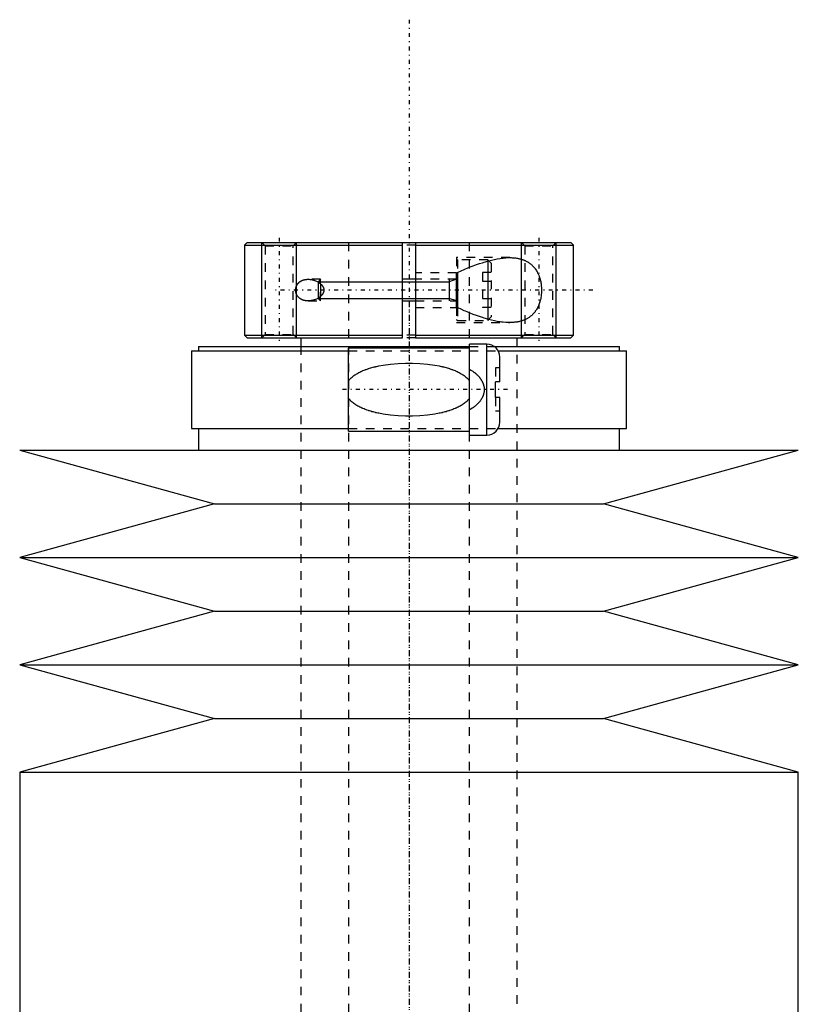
# Model space of a CAD drawing. Extents: x -120 to 120, y -1 to 896.
# Tile 9 of 9: x -45 to 45, y 782 to 896. Entities that reach past the tile are written whole.
import ezdxf

# ---------------------------------------------------------------- set-up
doc = ezdxf.new("R2010")
doc.units = 0
doc.linetypes.add('CENTER', pattern=[1.5, 0.45, -0.5, 0.05, -0.5])
doc.linetypes.add('DASHED', pattern=[2, 1, -1])
for name, color, linetype in [('AM_0', 7, 'CONTINUOUS'), ('AM_10', 7, 'CONTINUOUS'), ('AM_3', 7, 'DASHED'), ('AM_7', 7, 'CENTER')]:
    doc.layers.add(name, color=color, linetype=linetype)

msp = doc.modelspace()

# ---------------------------------------------------------------- linework, layer by layer
at = {"layer": 'AM_0', "color": 7, "linetype": 'CONTINUOUS'}
for p, q in [((-18.7, 870.5), (-19, 870.2)), ((-18.7, 870.5), (18.7, 870.5)), ((-0.75, 859.5), (-0.75, 870.5)), ((0.75, 870.5), (0.75, 859.5)), ((19, 870.2), (18.7, 870.5)), ((-19, 870.2), (-19, 859.8)), ((-19, 870.2), (-0.75, 870.2)), ((0.75, 870.2), (19, 870.2)), ((19, 859.8), (19, 870.2)), ((9.1, 868.35), (9.1, 861.65)), ((-10.5, 865.93), (-10.5, 864.07)), ((0.75, 866.25), (-0.75, 866.25)), ((5.5, 863.02), (5.5, 866.98)), ((5.6, 867.03), (5.6, 862.97)), ((-10.22, 865.73), (-10.22, 864.27)), ((-0.75, 863.75), (0.75, 863.75)), ((-19, 859.8), (-18.7, 859.5)), ((-19, 859.8), (-0.75, 859.8)), ((-18.7, 859.5), (-0.75, 859.5)), ((-13, 859.5), (-13.01, 859.51)), ((-12.5, 859.5), (-12.5, 858.5)), ((0.75, 859.8), (19, 859.8)), ((0.75, 859.5), (18.7, 859.5)), ((12.5, 858.5), (12.5, 859.5)), ((13.01, 859.51), (13, 859.5)), ((18.7, 859.5), (19, 859.8)), ((-25.15, 858), (-25.15, 849)), ((-25.15, 858), (-7, 858)), ((-24.35, 858.5), (-24.35, 858)), ((-24.35, 858.5), (7, 858.5)), ((7, 858.3), (-7, 858.3)), ((-7, 848.7), (-7, 858.3)), ((9, 858.75), (7, 858.75)), ((7, 848.25), (7, 858.75)), ((9, 848.25), (9, 858.75)), ((9.83, 858.5), (24.35, 858.5)), ((10.3, 858), (25.15, 858)), ((24.35, 858), (24.35, 858.5)), ((25.15, 849), (25.15, 858)), ((10.5, 854.4), (10.5, 857.25)), ((10.5, 854.4), (10, 854.4)), ((10, 852.6), (10, 854.4)), ((10.5, 852.6), (10, 852.6)), ((10.5, 849.75), (10.5, 852.6)), ((-25.15, 849), (-7, 849)), ((-24.35, 849), (-24.35, 846.5)), ((10.3, 849), (25.15, 849)), ((24.35, 846.5), (24.35, 849)), ((-7, 848.7), (7, 848.7)), ((7, 848.25), (9, 848.25)), ((-45, 846.5), (-22.5, 840.3)), ((-45, 846.5), (45, 846.5)), ((22.5, 840.3), (45, 846.5)), ((-22.5, 840.3), (-45, 834.1)), ((-22.5, 840.3), (22.5, 840.3)), ((45, 834.1), (22.5, 840.3)), ((-45, 834.1), (-22.5, 827.9)), ((-45, 834.1), (45, 834.1)), ((22.5, 827.9), (45, 834.1)), ((-22.5, 827.9), (-45, 821.7)), ((-22.5, 827.9), (22.5, 827.9)), ((45, 821.7), (22.5, 827.9)), ((-45, 821.7), (-22.5, 815.5)), ((-45, 821.7), (45, 821.7)), ((22.5, 815.5), (45, 821.7)), ((-22.5, 815.5), (-45, 809.3)), ((-22.5, 815.5), (22.5, 815.5)), ((45, 809.3), (22.5, 815.5)), ((-45, 809.3), (-45, 759.25)), ((-45, 809.3), (45, 809.3)), ((45, 759.25), (45, 809.3))]:
    msp.add_line(p, q, dxfattribs=at)
for points in [[(5.5, 866.98, 0), (5.67, 867.06, 0), (6.02, 867.22, 0), (6.37, 867.38, 0), (6.55, 867.45, 0), (6.72, 867.53, 0), (7.08, 867.67, 0), (7.43, 867.81, 0), (7.79, 867.94, 0), (8.14, 868.06, 0), (8.49, 868.17, 0), (8.67, 868.23, 0), (8.84, 868.28, 0), (9.19, 868.38, 0), (9.54, 868.47, 0), (9.88, 868.54, 0), (10.21, 868.61, 0), (10.55, 868.66, 0), (10.71, 868.69, 0), (10.87, 868.7, 0), (11.19, 868.73, 0), (11.51, 868.75, 0), (11.66, 868.75, 0)], [(11.66, 868.75, 0), (11.71, 868.75, 0), (11.81, 868.75, 0), (11.92, 868.74, 0), (11.97, 868.74, 0), (12.02, 868.74, 0), (12.12, 868.73, 0), (12.21, 868.72, 0), (12.31, 868.71, 0), (12.41, 868.7, 0), (12.5, 868.69, 0), (12.55, 868.68, 0), (12.6, 868.67, 0), (12.7, 868.65, 0), (12.79, 868.63, 0), (12.89, 868.6, 0), (12.98, 868.58, 0), (13.08, 868.55, 0), (13.13, 868.53, 0), (13.17, 868.51, 0), (13.27, 868.48, 0), (13.36, 868.44, 0), (13.41, 868.42, 0), (13.45, 868.4, 0), (13.54, 868.35, 0), (13.63, 868.31, 0), (13.68, 868.28, 0), (13.72, 868.26, 0), (13.81, 868.2, 0), (13.89, 868.15, 0), (13.98, 868.09, 0), (14.06, 868.02, 0), (14.14, 867.96, 0), (14.18, 867.92, 0), (14.22, 867.89, 0), (14.29, 867.81, 0), (14.36, 867.74, 0), (14.43, 867.66, 0), (14.5, 867.58, 0), (14.57, 867.5, 0), (14.6, 867.45, 0), (14.63, 867.41, 0), (14.69, 867.32, 0), (14.74, 867.23, 0), (14.8, 867.13, 0), (14.85, 867.03, 0), (14.9, 866.93, 0), (14.93, 866.88, 0), (14.95, 866.82, 0), (15, 866.71, 0), (15.04, 866.59, 0), (15.08, 866.48, 0), (15.12, 866.36, 0), (15.16, 866.23, 0), (15.17, 866.17, 0), (15.19, 866.11, 0), (15.22, 865.98, 0), (15.24, 865.85, 0), (15.26, 865.72, 0), (15.28, 865.59, 0), (15.29, 865.46, 0), (15.3, 865.39, 0), (15.3, 865.32, 0), (15.31, 865.19, 0), (15.31, 865.06, 0), (15.31, 865, 0), (15.31, 864.94, 0), (15.31, 864.81, 0), (15.3, 864.68, 0), (15.3, 864.61, 0), (15.29, 864.54, 0), (15.28, 864.41, 0), (15.26, 864.28, 0), (15.24, 864.15, 0), (15.22, 864.02, 0), (15.19, 863.89, 0), (15.17, 863.83, 0), (15.16, 863.77, 0), (15.12, 863.64, 0), (15.08, 863.52, 0), (15.04, 863.41, 0), (15, 863.29, 0), (14.95, 863.18, 0), (14.93, 863.12, 0), (14.9, 863.07, 0), (14.85, 862.97, 0), (14.8, 862.87, 0), (14.74, 862.77, 0), (14.69, 862.68, 0), (14.63, 862.59, 0), (14.6, 862.55, 0), (14.57, 862.5, 0), (14.5, 862.42, 0), (14.43, 862.34, 0), (14.36, 862.26, 0), (14.29, 862.19, 0), (14.22, 862.11, 0), (14.18, 862.08, 0), (14.14, 862.04, 0), (14.06, 861.98, 0), (13.98, 861.91, 0), (13.89, 861.85, 0), (13.81, 861.8, 0), (13.72, 861.74, 0), (13.68, 861.72, 0), (13.63, 861.69, 0), (13.54, 861.65, 0), (13.45, 861.6, 0), (13.41, 861.58, 0), (13.36, 861.56, 0), (13.27, 861.52, 0), (13.17, 861.49, 0), (13.13, 861.47, 0), (13.08, 861.45, 0), (12.98, 861.42, 0), (12.89, 861.4, 0), (12.79, 861.37, 0), (12.7, 861.35, 0), (12.6, 861.33, 0), (12.55, 861.32, 0), (12.5, 861.31, 0), (12.41, 861.3, 0), (12.31, 861.29, 0), (12.21, 861.28, 0), (12.12, 861.27, 0), (12.02, 861.26, 0), (11.97, 861.26, 0), (11.92, 861.26, 0), (11.81, 861.25, 0), (11.71, 861.25, 0), (11.66, 861.25, 0)], [(-11.66, 863.75, 0), (-11.68, 863.75, 0), (-11.72, 863.75, 0), (-11.75, 863.75, 0), (-11.77, 863.75, 0), (-11.79, 863.75, 0), (-11.82, 863.76, 0), (-11.86, 863.76, 0), (-11.9, 863.76, 0), (-11.93, 863.77, 0), (-11.97, 863.77, 0), (-11.99, 863.78, 0), (-12.01, 863.78, 0), (-12.04, 863.79, 0), (-12.08, 863.8, 0), (-12.12, 863.8, 0), (-12.15, 863.81, 0), (-12.19, 863.82, 0), (-12.21, 863.83, 0), (-12.22, 863.84, 0), (-12.26, 863.85, 0), (-12.3, 863.86, 0), (-12.31, 863.87, 0), (-12.33, 863.87, 0), (-12.36, 863.89, 0), (-12.4, 863.91, 0), (-12.42, 863.91, 0), (-12.43, 863.92, 0), (-12.47, 863.94, 0), (-12.5, 863.96, 0), (-12.53, 863.98, 0), (-12.56, 864, 0), (-12.59, 864.02, 0), (-12.61, 864.03, 0), (-12.62, 864.04, 0), (-12.65, 864.06, 0), (-12.68, 864.09, 0), (-12.71, 864.11, 0), (-12.74, 864.14, 0), (-12.77, 864.16, 0), (-12.78, 864.18, 0), (-12.79, 864.19, 0), (-12.82, 864.22, 0), (-12.85, 864.25, 0), (-12.87, 864.28, 0), (-12.89, 864.31, 0), (-12.92, 864.35, 0), (-12.93, 864.37, 0), (-12.94, 864.38, 0), (-12.96, 864.42, 0), (-12.98, 864.46, 0), (-13, 864.5, 0), (-13.02, 864.54, 0), (-13.04, 864.58, 0), (-13.04, 864.6, 0), (-13.05, 864.62, 0), (-13.06, 864.67, 0), (-13.08, 864.71, 0), (-13.09, 864.75, 0), (-13.1, 864.8, 0), (-13.1, 864.84, 0), (-13.1, 864.86, 0), (-13.11, 864.89, 0), (-13.11, 864.93, 0), (-13.11, 864.98, 0), (-13.11, 865, 0), (-13.11, 865.02, 0), (-13.11, 865.07, 0), (-13.11, 865.11, 0), (-13.1, 865.14, 0), (-13.1, 865.16, 0), (-13.1, 865.2, 0), (-13.09, 865.25, 0), (-13.08, 865.29, 0), (-13.06, 865.33, 0), (-13.05, 865.38, 0), (-13.04, 865.4, 0), (-13.04, 865.42, 0), (-13.02, 865.46, 0), (-13, 865.5, 0), (-12.98, 865.54, 0), (-12.96, 865.58, 0), (-12.94, 865.62, 0), (-12.93, 865.63, 0), (-12.92, 865.65, 0), (-12.89, 865.69, 0), (-12.87, 865.72, 0), (-12.85, 865.75, 0), (-12.82, 865.78, 0), (-12.79, 865.81, 0), (-12.78, 865.82, 0), (-12.77, 865.84, 0), (-12.74, 865.86, 0), (-12.71, 865.89, 0), (-12.68, 865.91, 0), (-12.65, 865.94, 0), (-12.62, 865.96, 0), (-12.61, 865.97, 0), (-12.59, 865.98, 0), (-12.56, 866, 0), (-12.53, 866.02, 0), (-12.5, 866.04, 0), (-12.47, 866.06, 0), (-12.43, 866.08, 0), (-12.42, 866.09, 0), (-12.4, 866.09, 0), (-12.36, 866.11, 0), (-12.33, 866.13, 0), (-12.31, 866.13, 0), (-12.3, 866.14, 0), (-12.26, 866.15, 0), (-12.22, 866.16, 0), (-12.21, 866.17, 0), (-12.19, 866.18, 0), (-12.15, 866.19, 0), (-12.12, 866.2, 0), (-12.08, 866.2, 0), (-12.04, 866.21, 0), (-12.01, 866.22, 0), (-11.99, 866.22, 0), (-11.97, 866.23, 0), (-11.93, 866.23, 0), (-11.9, 866.24, 0), (-11.86, 866.24, 0), (-11.82, 866.24, 0), (-11.79, 866.25, 0), (-11.77, 866.25, 0), (-11.75, 866.25, 0), (-11.72, 866.25, 0), (-11.68, 866.25, 0), (-11.66, 866.25, 0)], [(-11.66, 866.25, 0), (-11.62, 866.25, 0), (-11.54, 866.25, 0), (-11.46, 866.24, 0), (-11.42, 866.24, 0), (-11.38, 866.23, 0), (-11.3, 866.22, 0), (-11.21, 866.2, 0), (-11.13, 866.18, 0), (-11.04, 866.16, 0), (-10.96, 866.14, 0), (-10.92, 866.12, 0), (-10.88, 866.11, 0), (-10.79, 866.08, 0), (-10.71, 866.04, 0), (-10.63, 866, 0), (-10.55, 865.96, 0), (-10.47, 865.91, 0), (-10.44, 865.89, 0), (-10.4, 865.87, 0), (-10.33, 865.81, 0), (-10.26, 865.76, 0), (-10.22, 865.73, 0)], [(-10.22, 865.73, 0), (-10.19, 865.7, 0), (-10.13, 865.63, 0), (-10.09, 865.59, 0), (-10.08, 865.58, 0), (-10.07, 865.57, 0), (-10.06, 865.56, 0), (-10.06, 865.56, 0), (-10.05, 865.55, 0), (-10.04, 865.53, 0), (-10.04, 865.53, 0), (-10.03, 865.52, 0), (-10.02, 865.51, 0), (-10.01, 865.5, 0), (-10.01, 865.49, 0), (-10, 865.48, 0), (-9.99, 865.47, 0), (-9.99, 865.46, 0), (-9.98, 865.44, 0), (-9.97, 865.43, 0), (-9.96, 865.42, 0), (-9.96, 865.41, 0), (-9.95, 865.4, 0), (-9.95, 865.39, 0), (-9.94, 865.37, 0), (-9.93, 865.36, 0), (-9.93, 865.34, 0), (-9.92, 865.33, 0), (-9.92, 865.32, 0), (-9.91, 865.32, 0), (-9.91, 865.3, 0), (-9.9, 865.29, 0), (-9.89, 865.27, 0), (-9.89, 865.26, 0), (-9.88, 865.24, 0), (-9.88, 865.23, 0), (-9.88, 865.23, 0), (-9.88, 865.21, 0), (-9.87, 865.2, 0), (-9.87, 865.18, 0), (-9.86, 865.17, 0), (-9.86, 865.15, 0), (-9.86, 865.14, 0), (-9.86, 865.13, 0), (-9.86, 865.12, 0), (-9.85, 865.1, 0), (-9.85, 865.09, 0), (-9.85, 865.07, 0), (-9.85, 865.06, 0), (-9.85, 865.05, 0), (-9.85, 865.04, 0), (-9.85, 865.02, 0), (-9.85, 865.01, 0), (-9.85, 865, 0), (-9.85, 864.99, 0), (-9.85, 864.98, 0), (-9.85, 864.96, 0), (-9.85, 864.95, 0), (-9.85, 864.94, 0), (-9.85, 864.93, 0), (-9.85, 864.91, 0), (-9.85, 864.9, 0), (-9.86, 864.88, 0), (-9.86, 864.87, 0), (-9.86, 864.86, 0), (-9.86, 864.85, 0), (-9.86, 864.83, 0), (-9.87, 864.82, 0), (-9.87, 864.8, 0), (-9.88, 864.79, 0), (-9.88, 864.77, 0), (-9.88, 864.77, 0), (-9.88, 864.76, 0), (-9.89, 864.74, 0), (-9.89, 864.73, 0), (-9.9, 864.71, 0), (-9.91, 864.7, 0), (-9.91, 864.68, 0), (-9.92, 864.68, 0), (-9.92, 864.67, 0), (-9.93, 864.66, 0), (-9.93, 864.64, 0), (-9.94, 864.63, 0), (-9.95, 864.61, 0), (-9.95, 864.6, 0), (-9.96, 864.59, 0), (-9.96, 864.58, 0), (-9.97, 864.57, 0), (-9.98, 864.56, 0), (-9.99, 864.54, 0), (-9.99, 864.53, 0), (-10, 864.52, 0), (-10.01, 864.51, 0), (-10.01, 864.5, 0), (-10.02, 864.49, 0), (-10.03, 864.48, 0), (-10.04, 864.47, 0), (-10.04, 864.47, 0), (-10.05, 864.45, 0), (-10.06, 864.44, 0), (-10.06, 864.44, 0), (-10.07, 864.43, 0), (-10.08, 864.42, 0), (-10.09, 864.41, 0), (-10.13, 864.37, 0), (-10.19, 864.3, 0), (-10.22, 864.27, 0)], [(-10.22, 864.27, 0), (-10.26, 864.24, 0), (-10.33, 864.19, 0), (-10.4, 864.13, 0), (-10.44, 864.11, 0), (-10.47, 864.09, 0), (-10.55, 864.04, 0), (-10.63, 864, 0), (-10.71, 863.96, 0), (-10.79, 863.92, 0), (-10.88, 863.89, 0), (-10.92, 863.88, 0), (-10.96, 863.86, 0), (-11.04, 863.84, 0), (-11.13, 863.82, 0), (-11.21, 863.8, 0), (-11.3, 863.78, 0), (-11.38, 863.77, 0), (-11.42, 863.76, 0), (-11.46, 863.76, 0), (-11.54, 863.75, 0), (-11.62, 863.75, 0), (-11.66, 863.75, 0)], [(11.66, 861.25, 0), (11.51, 861.25, 0), (11.19, 861.27, 0), (10.87, 861.3, 0), (10.71, 861.31, 0), (10.55, 861.34, 0), (10.21, 861.39, 0), (9.88, 861.46, 0), (9.54, 861.53, 0), (9.19, 861.62, 0), (8.84, 861.72, 0), (8.67, 861.77, 0), (8.49, 861.83, 0), (8.14, 861.94, 0), (7.79, 862.06, 0), (7.43, 862.19, 0), (7.08, 862.33, 0), (6.72, 862.47, 0), (6.55, 862.55, 0), (6.37, 862.62, 0), (6.02, 862.78, 0), (5.67, 862.94, 0), (5.5, 863.02, 0)]]:
    msp.add_polyline3d(points, dxfattribs=at)
for centre, start, end in [((9, 857.25), 0, 90), ((9, 849.75), 270, 0)]:
    msp.add_arc(centre, 1.5, start, end, dxfattribs=at)
at = {"layer": 'AM_10', "color": 7, "linetype": 'CONTINUOUS'}
for p, q in [((-17, 859.5), (-17, 870.5)), ((-13, 859.5), (-13, 870.5)), ((13, 859.5), (13, 870.5)), ((17, 859.5), (17, 870.5)), ((-10.5, 865.97), (4.65, 865.97)), ((5.5, 866.25), (4.65, 865.97)), ((4.65, 866.25), (4.65, 863.75)), ((-10.5, 864.03), (4.65, 864.03)), ((5.5, 863.75), (4.65, 864.03))]:
    msp.add_line(p, q, dxfattribs=at)
at = {"layer": 'AM_3', "color": 6, "linetype": 'DASHED'}
for p, q in [((-17, 870.5), (-16.62, 870.12)), ((-13.38, 870.12), (-13, 870.5)), ((-7, 870.5), (-7, 355.5)), ((7, 355.5), (7, 870.5)), ((13, 870.5), (13.38, 870.12)), ((16.62, 870.12), (17, 870.5)), ((-16.62, 870.12), (-16.62, 859.88)), ((-16.62, 870.12), (-13.38, 870.12)), ((-13.38, 859.88), (-13.38, 870.12)), ((0.75, 870.2), (-0.75, 870.2)), ((13.38, 870.12), (13.38, 859.88)), ((13.38, 870.12), (16.62, 870.12)), ((16.62, 859.88), (16.62, 870.12)), ((11.66, 868.75), (5.5, 868.75)), ((5.5, 868.75), (5.5, 866.98)), ((9.1, 868.5), (5.6, 868.5)), ((5.6, 868.5), (5.6, 867.03)), ((9.5, 868.1), (9.1, 868.5)), ((9.1, 868.5), (9.1, 868.35)), ((9.5, 868.1), (9.5, 861.9)), ((-10.22, 866.25), (-11.66, 866.25)), ((-10.22, 866.25), (-10.5, 865.97)), ((-10.5, 865.97), (-10.5, 865.93)), ((-10.22, 863.75), (-10.22, 866.25)), ((5.5, 867), (0.75, 867)), ((5.5, 866.25), (0.75, 866.25)), ((9.5, 867.02), (8.5, 867.02)), ((8.5, 867.02), (8.5, 862.98)), ((9.5, 866.01), (8.5, 866.01)), ((-11.66, 863.75), (-10.22, 863.75)), ((-10.5, 864.07), (-10.5, 864.03)), ((-10.5, 864.03), (-10.22, 863.75)), ((0.75, 863.75), (5.5, 863.75)), ((9.5, 863.99), (8.5, 863.99)), ((0.75, 863), (5.5, 863)), ((5.5, 863.02), (5.5, 861.25)), ((5.6, 862.97), (5.6, 861.5)), ((9.5, 862.98), (8.5, 862.98)), ((5.6, 861.5), (9.1, 861.5)), ((9.1, 861.5), (9.5, 861.9)), ((9.1, 861.65), (9.1, 861.5)), ((5.5, 861.25), (11.66, 861.25)), ((-16.62, 859.88), (-17, 859.5)), ((-16.62, 859.88), (-13.38, 859.88)), ((-13.01, 859.51), (-13.38, 859.88)), ((0.75, 859.8), (-0.75, 859.8)), ((0.75, 859.5), (-0.75, 859.5)), ((13.38, 859.88), (13.01, 859.51)), ((13.38, 859.88), (16.62, 859.88)), ((17, 859.5), (16.62, 859.88)), ((-12.5, 858.5), (-12.5, 396.5)), ((-7, 858), (10.3, 858)), ((7, 858.5), (9.83, 858.5)), ((12.5, 396.5), (12.5, 858.5)), ((10.5, 856), (10, 856)), ((10, 856), (10, 854.4)), ((10, 852.6), (10, 851)), ((10.5, 851), (10, 851)), ((-7, 849), (10.3, 849))]:
    msp.add_line(p, q, dxfattribs=at)
for points in [[(-7, 854.5, 0), (-6.96, 854.56, 0), (-6.87, 854.67, 0), (-6.77, 854.77, 0), (-6.72, 854.82, 0), (-6.68, 854.86, 0), (-6.58, 854.95, 0), (-6.47, 855.04, 0), (-6.37, 855.12, 0), (-6.26, 855.19, 0), (-6.15, 855.26, 0), (-6.1, 855.3, 0), (-6.04, 855.33, 0), (-5.93, 855.4, 0), (-5.81, 855.46, 0), (-5.69, 855.52, 0), (-5.57, 855.58, 0), (-5.45, 855.64, 0), (-5.39, 855.66, 0), (-5.33, 855.69, 0), (-5.2, 855.74, 0), (-5.08, 855.79, 0), (-5.02, 855.81, 0), (-4.95, 855.84, 0), (-4.82, 855.88, 0), (-4.69, 855.93, 0), (-4.63, 855.95, 0), (-4.56, 855.97, 0), (-4.43, 856.01, 0), (-4.3, 856.05, 0), (-4.16, 856.08, 0), (-4.02, 856.12, 0), (-3.89, 856.15, 0), (-3.82, 856.17, 0), (-3.75, 856.18, 0), (-3.61, 856.21, 0), (-3.47, 856.24, 0), (-2.98, 856.33, 0), (-2.12, 856.45, 0), (-1.26, 856.52, 0), (-0.42, 856.55, 0), (0, 856.56, 0), (0.42, 856.55, 0), (1.26, 856.52, 0), (2.12, 856.45, 0), (2.98, 856.33, 0), (3.47, 856.24, 0), (3.61, 856.21, 0), (3.75, 856.18, 0), (3.82, 856.17, 0), (3.89, 856.15, 0), (4.02, 856.12, 0), (4.16, 856.08, 0), (4.3, 856.05, 0), (4.43, 856.01, 0), (4.56, 855.97, 0), (4.63, 855.95, 0), (4.69, 855.93, 0), (4.82, 855.88, 0), (4.95, 855.84, 0), (5.02, 855.81, 0), (5.08, 855.79, 0), (5.2, 855.74, 0), (5.33, 855.69, 0), (5.39, 855.66, 0), (5.45, 855.64, 0), (5.57, 855.58, 0), (5.69, 855.52, 0), (5.81, 855.46, 0), (5.93, 855.4, 0), (6.04, 855.33, 0), (6.1, 855.3, 0), (6.15, 855.26, 0), (6.26, 855.19, 0), (6.37, 855.12, 0), (6.47, 855.04, 0), (6.58, 854.95, 0), (6.68, 854.86, 0), (6.72, 854.82, 0), (6.77, 854.77, 0), (6.87, 854.67, 0), (6.96, 854.56, 0), (7, 854.5, 0)], [(7, 855.85, 0), (7.15, 855.76, 0), (7.31, 855.66, 0), (7.36, 855.62, 0), (7.41, 855.59, 0), (7.43, 855.57, 0), (7.45, 855.56, 0), (7.5, 855.52, 0), (7.54, 855.49, 0), (7.59, 855.46, 0), (7.63, 855.42, 0), (7.68, 855.38, 0), (7.7, 855.37, 0), (7.72, 855.35, 0), (7.76, 855.31, 0), (7.8, 855.27, 0), (7.82, 855.26, 0), (7.84, 855.24, 0), (7.88, 855.2, 0), (7.92, 855.16, 0), (7.94, 855.14, 0), (7.96, 855.12, 0), (8, 855.08, 0), (8.04, 855.04, 0), (8.07, 855, 0), (8.11, 854.96, 0), (8.14, 854.92, 0), (8.16, 854.9, 0), (8.18, 854.88, 0), (8.21, 854.83, 0), (8.24, 854.79, 0), (8.27, 854.75, 0), (8.3, 854.7, 0), (8.33, 854.66, 0), (8.35, 854.63, 0), (8.36, 854.61, 0), (8.39, 854.56, 0), (8.42, 854.51, 0), (8.45, 854.46, 0), (8.47, 854.41, 0), (8.5, 854.36, 0), (8.51, 854.33, 0), (8.52, 854.3, 0), (8.54, 854.25, 0), (8.57, 854.2, 0), (8.58, 854.14, 0), (8.6, 854.09, 0), (8.62, 854.03, 0), (8.63, 854, 0), (8.63, 853.98, 0), (8.65, 853.92, 0), (8.66, 853.86, 0), (8.67, 853.81, 0), (8.68, 853.75, 0), (8.68, 853.69, 0), (8.69, 853.67, 0), (8.69, 853.64, 0), (8.69, 853.58, 0), (8.69, 853.53, 0), (8.69, 853.5, 0), (8.69, 853.47, 0), (8.69, 853.42, 0), (8.69, 853.36, 0), (8.69, 853.33, 0), (8.68, 853.31, 0), (8.68, 853.25, 0), (8.67, 853.19, 0), (8.66, 853.14, 0), (8.65, 853.08, 0), (8.63, 853.02, 0), (8.63, 853, 0), (8.62, 852.97, 0), (8.6, 852.91, 0), (8.58, 852.86, 0), (8.57, 852.8, 0), (8.54, 852.75, 0), (8.52, 852.7, 0), (8.51, 852.67, 0), (8.5, 852.64, 0), (8.47, 852.59, 0), (8.45, 852.54, 0), (8.42, 852.49, 0), (8.39, 852.44, 0), (8.36, 852.39, 0), (8.35, 852.37, 0), (8.33, 852.34, 0), (8.3, 852.3, 0), (8.27, 852.25, 0), (8.24, 852.21, 0), (8.21, 852.17, 0), (8.18, 852.12, 0), (8.16, 852.1, 0), (8.14, 852.08, 0), (8.11, 852.04, 0), (8.07, 852, 0), (8.04, 851.96, 0), (8, 851.92, 0), (7.96, 851.88, 0), (7.94, 851.86, 0), (7.92, 851.84, 0), (7.88, 851.8, 0), (7.84, 851.76, 0), (7.82, 851.74, 0), (7.8, 851.73, 0), (7.76, 851.69, 0), (7.72, 851.65, 0), (7.7, 851.63, 0), (7.68, 851.62, 0), (7.63, 851.58, 0), (7.59, 851.54, 0), (7.54, 851.51, 0), (7.5, 851.48, 0), (7.45, 851.44, 0), (7.43, 851.43, 0), (7.41, 851.41, 0), (7.36, 851.38, 0), (7.31, 851.34, 0), (7.15, 851.24, 0), (7, 851.15, 0)], [(7, 852.5, 0), (6.96, 852.44, 0), (6.87, 852.33, 0), (6.77, 852.23, 0), (6.72, 852.18, 0), (6.68, 852.14, 0), (6.58, 852.05, 0), (6.47, 851.96, 0), (6.37, 851.88, 0), (6.26, 851.81, 0), (6.15, 851.74, 0), (6.1, 851.7, 0), (6.04, 851.67, 0), (5.93, 851.6, 0), (5.81, 851.54, 0), (5.69, 851.48, 0), (5.57, 851.42, 0), (5.45, 851.36, 0), (5.39, 851.34, 0), (5.33, 851.31, 0), (5.2, 851.26, 0), (5.08, 851.21, 0), (5.02, 851.19, 0), (4.95, 851.16, 0), (4.82, 851.12, 0), (4.69, 851.07, 0), (4.63, 851.05, 0), (4.56, 851.03, 0), (4.43, 850.99, 0), (4.3, 850.95, 0), (4.16, 850.92, 0), (4.02, 850.88, 0), (3.89, 850.85, 0), (3.82, 850.83, 0), (3.75, 850.82, 0), (3.61, 850.79, 0), (3.47, 850.76, 0), (2.98, 850.67, 0), (2.12, 850.55, 0), (1.26, 850.48, 0), (0.42, 850.45, 0), (0, 850.44, 0), (-0.42, 850.45, 0), (-1.26, 850.48, 0), (-2.12, 850.55, 0), (-2.98, 850.67, 0), (-3.47, 850.76, 0), (-3.61, 850.79, 0), (-3.75, 850.82, 0), (-3.82, 850.83, 0), (-3.89, 850.85, 0), (-4.02, 850.88, 0), (-4.16, 850.92, 0), (-4.3, 850.95, 0), (-4.43, 850.99, 0), (-4.56, 851.03, 0), (-4.63, 851.05, 0), (-4.69, 851.07, 0), (-4.82, 851.12, 0), (-4.95, 851.16, 0), (-5.02, 851.19, 0), (-5.08, 851.21, 0), (-5.2, 851.26, 0), (-5.33, 851.31, 0), (-5.39, 851.34, 0), (-5.45, 851.36, 0), (-5.57, 851.42, 0), (-5.69, 851.48, 0), (-5.81, 851.54, 0), (-5.93, 851.6, 0), (-6.04, 851.67, 0), (-6.1, 851.7, 0), (-6.15, 851.74, 0), (-6.26, 851.81, 0), (-6.37, 851.88, 0), (-6.47, 851.96, 0), (-6.58, 852.05, 0), (-6.68, 852.14, 0), (-6.72, 852.18, 0), (-6.77, 852.23, 0), (-6.87, 852.33, 0), (-6.96, 852.44, 0), (-7, 852.5, 0)]]:
    msp.add_polyline3d(points, dxfattribs=at)
for centre, start, end in [((5.6, 868.4), 90, 180), ((5.6, 861.6), 180, 270)]:
    msp.add_arc(centre, 0.1, start, end, dxfattribs=at)
at = {"layer": 'AM_7', "color": 4, "linetype": 'CENTER'}
for p, q in [((0, 896.25), (0, 329.75)), ((-15, 871.05), (-15, 858.95)), ((15, 871.05), (15, 858.95)), ((21.25, 865), (-15.5, 865)), ((0, 863.46), (0, 754.29)), ((11.37, 853.5), (-7.88, 853.5))]:
    msp.add_line(p, q, dxfattribs=at)

doc.saveas('drawing.dxf')
